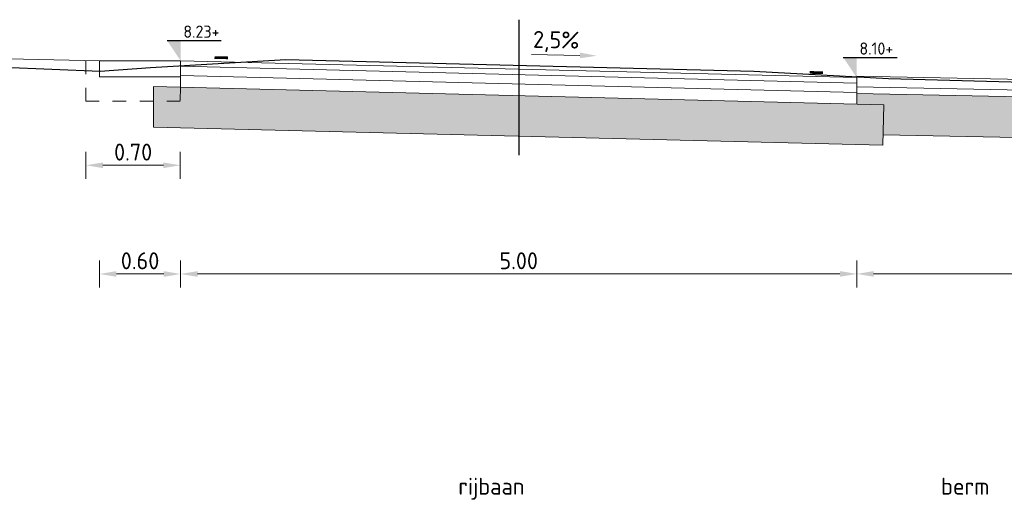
# Model space of a CAD drawing. Header units: metres. Extents: x 122.7 to 162.8, y 75.2 to 111.3.
# Tile 3 of 6: x 126.8 to 134.1, y 98 to 101.5. Entities that reach past the tile are written whole.
import ezdxf

# ---------------------------------------------------------------- set-up
doc = ezdxf.new("R2010")
doc.units = ezdxf.units.M
doc.header["$PDMODE"] = 35
doc.linetypes.add('DASHED2', pattern=[0.375, 0.25, -0.125])
doc.layers.get('Defpoints').update_dxf_attribs({"color": 171})
for name, color, linetype, lineweight in [('B-XX-VH-VERHARDING-GD', 252, 'Continuous', 25), ('N-WE-AM-AS_WEG-GD', 10, 'Continuous', 25), ('N-WE-VH-FUNDERING-AD-50', 252, 'Continuous', 18), ('N-WE-VH-M', 7, 'Continuous', 18), ('N-WE-VH-T25', 7, 'Continuous', 25), ('N-WE-VH-VERHARDING-GD', 7, 'Continuous', 18), ('X-XX-AL-M', 7, 'Continuous', 18), ('X-XX-AL-PEILMAAT-SD', 7, 'Continuous', 25)]:
    doc.layers.add(name, color=color, linetype=linetype, lineweight=lineweight)
doc.styles.add('NLCS-ISO', font='NLCS-ISO.TTF')
doc.styles.add('NLCS-ISO-M50-T25', font='NLCS-ISO.TTF', dxfattribs={"height": 0.125})
doc.dimstyles.new('NLCS-M50-T25-PIJL_l2_h1', dxfattribs={"dimscale": 0.05, "dimtxt": 2.5, "dimasz": 2.5, "dimexe": 2, "dimexo": 2, "dimgap": 0.7, "dimtad": 1, "dimzin": 0, "dimdsep": 46, "dimtxsty": 'NLCS-ISO-M50-T25', "dimcen": 2.5, "dimdle": 2, "dimclrd": 256, "dimclre": 256, "dimclrt": 256, "dimadec": 1, "dimazin": 0, "dimtfac": 1, "dimtofl": 0, "dimtmove": 1, "dimatfit": 0, "dimfxl": 2, "dimfxlon": 1, "dimtfillclr": 256, "dimtolj": 1, "dimtzin": 0, "dimlwd": 18, "dimlwe": 18, "dimarcsym": 0})

# ---------------------------------------------------------------- blocks, each defined once
blk = doc.blocks.new('*D90')
at = {"layer": 'Defpoints', "color": 0, "transparency": 16777216}
for p in [(127.99892890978, 101.2255983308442), (132.99892890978, 101.1005983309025), (127.999078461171, 99.64961808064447)]:
    blk.add_point(p, dxfattribs=at)
at = {"layer": 'X-XX-AL-M', "lineweight": 18, "transparency": 16777216}
for p, q in [((127.9990689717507, 99.74961808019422), (127.9990879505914, 99.54961808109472)), ((132.9990570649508, 99.75009255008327), (132.9990760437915, 99.55009255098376)), ((132.874066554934, 99.6500806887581), (128.1240784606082, 99.64962994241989))]:
    blk.add_line(p, q, dxfattribs=at)
at = {"layer": 'X-XX-AL-M', "transparency": 16777216}
for points in [[(128.1240764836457, 99.67046327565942), (128.1240804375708, 99.62879660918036), (127.999078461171, 99.64961808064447)], [(132.8740645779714, 99.67091402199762), (132.8740685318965, 99.62924735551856), (132.9990665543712, 99.65009255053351)]]:
    blk.add_solid(points, dxfattribs=at)
at = {"layer": 'X-XX-AL-M', "transparency": 16777216, "insert": (130.4990632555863, 99.74735531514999), "char_height": 0.125, "attachment_point": 5, "rotation": 0.005437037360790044, "style": 'NLCS-ISO-M50-T25'}
blk.add_mtext('\\A1;5.00', dxfattribs=at)
blk = doc.blocks.new('*D91')
at = {"layer": 'Defpoints', "color": 0, "transparency": 16777216}
for p in [(127.3989289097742, 101.2255983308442), (127.99892890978, 101.2255983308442), (127.3990784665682, 99.64956114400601)]:
    blk.add_point(p, dxfattribs=at)
at = {"layer": 'X-XX-AL-M', "lineweight": 18, "transparency": 16777216}
for p, q in [((127.3990689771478, 99.74956114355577), (127.3990879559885, 99.54956114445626)), ((127.9990689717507, 99.74961808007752), (127.9990879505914, 99.54961808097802)), ((127.8740784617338, 99.64960621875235), (127.5240784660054, 99.64957300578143))]:
    blk.add_line(p, q, dxfattribs=at)
at = {"layer": 'X-XX-AL-M', "transparency": 16777216}
for points in [[(127.5240764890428, 99.67040633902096), (127.5240804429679, 99.6287396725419), (127.3990784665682, 99.64956114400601)], [(127.8740764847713, 99.67043955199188), (127.8740804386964, 99.62877288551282), (127.9990784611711, 99.64961808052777)]]:
    blk.add_solid(points, dxfattribs=at)
at = {"layer": 'X-XX-AL-M', "transparency": 16777216, "insert": (127.6990692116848, 99.74708961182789), "char_height": 0.125, "attachment_point": 5, "rotation": 0.005437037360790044, "style": 'NLCS-ISO-M50-T25'}
blk.add_mtext('\\A1;0.60', dxfattribs=at)
blk = doc.blocks.new('*D92')
at = {"layer": 'Defpoints', "color": 0, "transparency": 16777216}
for p in [(132.99892890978, 101.112660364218), (137.0809289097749, 101.0305983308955), (137.0810598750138, 99.65047990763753)]:
    blk.add_point(p, dxfattribs=at)
at = {"layer": 'X-XX-AL-M', "lineweight": 18, "transparency": 16777216}
for p, q in [((132.9990582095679, 99.75009254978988), (132.9990771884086, 99.55009255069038)), ((137.0810503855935, 99.75047990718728), (137.0810693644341, 99.55047990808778)), ((133.1240676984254, 99.65010441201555), (136.9560598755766, 99.65046804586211))]:
    blk.add_line(p, q, dxfattribs=at)
at = {"layer": 'X-XX-AL-M', "transparency": 16777216}
for points in [[(133.1240657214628, 99.67093774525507), (133.124069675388, 99.62927107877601), (132.9990676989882, 99.65009255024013)], [(136.956057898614, 99.67130137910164), (136.9560618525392, 99.62963471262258), (137.0810598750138, 99.65047990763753)]]:
    blk.add_solid(points, dxfattribs=at)
at = {"layer": 'X-XX-AL-M', "transparency": 16777216, "insert": (135.0400545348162, 99.74778622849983), "char_height": 0.125, "attachment_point": 5, "rotation": 0.005437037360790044, "style": 'NLCS-ISO-M50-T25'}
blk.add_mtext('\\A1;var.', dxfattribs=at)
blk = doc.blocks.new('*D125')
at = {"layer": 'Defpoints', "color": 0, "transparency": 16777216}
for p in [(127.2989289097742, 100.9255983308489), (127.9963054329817, 100.9255983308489), (127.2989737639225, 100.4529230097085)]:
    blk.add_point(p, dxfattribs=at)
at = {"layer": 'X-XX-AL-M', "lineweight": 18, "transparency": 16777216}
for p, q in [((127.2989642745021, 100.5529230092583), (127.2989832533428, 100.3529230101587)), ((127.9963407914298, 100.5529891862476), (127.9963597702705, 100.3529891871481)), ((127.871350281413, 100.4529773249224), (127.4239737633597, 100.4529348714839))]:
    blk.add_line(p, q, dxfattribs=at)
at = {"layer": 'X-XX-AL-M', "transparency": 16777216}
for points in [[(127.4239717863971, 100.4737682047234), (127.4239757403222, 100.4321015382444), (127.2989737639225, 100.4529230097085)], [(127.8713483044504, 100.4738106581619), (127.8713522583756, 100.4321439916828), (127.9963502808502, 100.4529891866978)]]:
    blk.add_solid(points, dxfattribs=at)
at = {"layer": 'X-XX-AL-M', "transparency": 16777216, "insert": (127.6476527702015, 100.5504560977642), "char_height": 0.125, "attachment_point": 5, "rotation": 0.005437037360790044, "style": 'NLCS-ISO-M50-T25'}
blk.add_mtext('\\A1;0.70', dxfattribs=at)

msp = doc.modelspace()

# ---------------------------------------------------------------- hatches: boundary and pattern name
at = {"layer": 'N-WE-VH-FUNDERING-AD-50'}
h = msp.add_hatch(dxfattribs=at)
h.set_pattern_fill('AVH-FUNDERING_02-SOD', color=256, scale=0.1, angle=0.0054370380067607, pattern_type=2)
h.set_pattern_definition([(0.0054370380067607, (133.8491368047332, 101.5873655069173), (0.09999051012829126, 0.1000094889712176), [0.0125, -0.08750000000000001]), (90.00543703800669, (133.8491368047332, 101.5873655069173), (-0.1000094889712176, 0.09999051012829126), [0.0125, -0.08750000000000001]), (135.0054370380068, (133.8616368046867, 101.587366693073), (-0.09999999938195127, -9.489421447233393e-06), [0.01767767, -0.12374369]), (0.0054370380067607, (133.8616314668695, 101.6436166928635), (0.09999051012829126, 0.1000094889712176), [0.0125, -0.08750000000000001]), (45.00543703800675, (133.8678820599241, 101.6373672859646), (-9.489421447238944e-06, 0.09999999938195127), [0.00883883, -0.13258252]), (135.0054370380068, (133.8678820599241, 101.6373672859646), (-0.09999999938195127, -9.489421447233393e-06), [0.00883883, -0.13258252]), (0.0054370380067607, (133.8991290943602, 101.6686202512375), (0.09999051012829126, 0.1000094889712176), [0.01767767, -0.08232233]), (45.00543703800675, (133.8991290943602, 101.6686202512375), (-9.489421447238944e-06, 0.09999999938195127), [0.0125, -0.12892136]), (135.0054370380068, (133.9168067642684, 101.6686219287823), (-0.09999999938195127, -9.489421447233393e-06), [0.0125, -0.12892136]), (90.00543703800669, (133.9178844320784, 101.612372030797), (-0.1000094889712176, 0.09999051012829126), [0.0125, -0.08750000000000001]), (45.00543703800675, (133.9178844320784, 101.612372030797), (-9.489421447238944e-06, 0.09999999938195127), [0.00883883, -0.13258252]), (135.0054370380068, (133.9241338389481, 101.6186226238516), (-0.09999999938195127, -9.489421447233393e-06), [0.00883883, -0.13258252]), (0.0054370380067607, (133.861634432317, 101.6123666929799), (0.09999051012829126, 0.1000094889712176), [0.00625, -0.08375]), (0.0054370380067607, (133.9366320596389, 101.6373738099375), (0.09999051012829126, 0.1000094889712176), [0.00625, -0.08375]), (90.00543703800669, (133.9053808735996, 101.6498708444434), (-0.1000094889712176, 0.09999051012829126), [0.00625, -0.08375]), (135.0054370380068, (133.9178862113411, 101.5936220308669), (-0.09999999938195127, -9.489421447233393e-06), [0.00883883, -0.13258252]), (135.0054370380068, (133.8741296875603, 101.6623678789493), (-0.09999999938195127, -9.489421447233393e-06), [0.00883883, -0.13258252]), (45.00543703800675, (133.896008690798, 101.6201824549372), (-9.489421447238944e-06, 0.09999999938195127), [0.00883883, -0.13258252]), (90.00543703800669, (133.8835106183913, 101.5998687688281), (-0.1000094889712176, 0.09999051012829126), [0.0015625, -0.09843750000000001]), (90.00543703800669, (133.8881941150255, 101.6420567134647), (-0.1000094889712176, 0.09999051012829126), [0.0015625, -0.09843750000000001]), (90.00543703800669, (133.935067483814, 101.6592486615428), (-0.1000094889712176, 0.09999051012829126), [0.0015625, -0.09843750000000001]), (90.00543703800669, (133.9366350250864, 101.6061238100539), (-0.1000094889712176, 0.09999051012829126), [0.0015625, -0.09843750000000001])])
h.paths.add_polyline_path([(133.1913687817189, 100.6006326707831), (133.1988664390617, 100.9005389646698), (132.99892890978, 100.9055374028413), (132.9940554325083, 100.9056592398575), (127.99892890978, 101.0306592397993), (127.9989289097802, 101.0305374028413), (127.79892890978, 101.035537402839), (127.79892890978, 100.7354436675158)])
h = msp.add_hatch(dxfattribs=at)
h.set_pattern_fill('AVH-FUNDERING_02-SOD', color=256, scale=0.1, angle=0.0054370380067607, pattern_type=2)
h.set_pattern_definition([(0.0054370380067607, (134.1609323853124, 100.0710259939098), (0.09999051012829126, 0.1000094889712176), [0.0125, -0.08750000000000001]), (90.0054370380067, (134.1609323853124, 100.0710259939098), (-0.1000094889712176, 0.09999051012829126), [0.0125, -0.08750000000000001]), (135.0054370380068, (134.1734323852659, 100.0710271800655), (-0.09999999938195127, -9.489421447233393e-06), [0.01767767, -0.12374369]), (0.0054370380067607, (134.1734270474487, 100.1272771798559), (0.09999051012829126, 0.1000094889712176), [0.0125, -0.08750000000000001]), (45.00543703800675, (134.1796776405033, 100.1210277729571), (-9.489421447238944e-06, 0.09999999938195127), [0.00883883, -0.13258252]), (135.0054370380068, (134.1796776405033, 100.1210277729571), (-0.09999999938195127, -9.489421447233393e-06), [0.00883883, -0.13258252]), (0.0054370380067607, (134.2109246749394, 100.1522807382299), (0.09999051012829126, 0.1000094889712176), [0.01767767, -0.08232233]), (45.00543703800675, (134.2109246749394, 100.1522807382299), (-9.489421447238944e-06, 0.09999999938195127), [0.0125, -0.12892136]), (135.0054370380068, (134.2286023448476, 100.1522824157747), (-0.09999999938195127, -9.489421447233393e-06), [0.0125, -0.12892136]), (90.0054370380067, (134.2296800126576, 100.0960325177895), (-0.1000094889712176, 0.09999051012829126), [0.0125, -0.08750000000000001]), (45.00543703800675, (134.2296800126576, 100.0960325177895), (-9.489421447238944e-06, 0.09999999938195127), [0.00883883, -0.13258252]), (135.0054370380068, (134.2359294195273, 100.102283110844), (-0.09999999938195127, -9.489421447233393e-06), [0.00883883, -0.13258252]), (0.0054370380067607, (134.1734300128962, 100.0960271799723), (0.09999051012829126, 0.1000094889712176), [0.00625, -0.08375]), (0.0054370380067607, (134.2484276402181, 100.1210342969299), (0.09999051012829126, 0.1000094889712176), [0.00625, -0.08375]), (90.0054370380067, (134.2171764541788, 100.1335313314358), (-0.1000094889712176, 0.09999051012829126), [0.00625, -0.08375]), (135.0054370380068, (134.2296817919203, 100.0772825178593), (-0.09999999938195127, -9.489421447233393e-06), [0.00883883, -0.13258252]), (135.0054370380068, (134.1859252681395, 100.1460283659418), (-0.09999999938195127, -9.489421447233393e-06), [0.00883883, -0.13258252]), (45.00543703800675, (134.2078042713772, 100.1038429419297), (-9.489421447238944e-06, 0.09999999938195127), [0.00883883, -0.13258252]), (90.0054370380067, (134.1953061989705, 100.0835292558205), (-0.1000094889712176, 0.09999051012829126), [0.0015625, -0.09843750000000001]), (90.0054370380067, (134.1999896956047, 100.1257172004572), (-0.1000094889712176, 0.09999051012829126), [0.0015625, -0.09843750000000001]), (90.0054370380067, (134.2468630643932, 100.1429091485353), (-0.1000094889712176, 0.09999051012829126), [0.0015625, -0.09843750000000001]), (90.0054370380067, (134.2484306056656, 100.0897842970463), (-0.1000094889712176, 0.09999051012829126), [0.0015625, -0.09843750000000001])])
h.paths.add_polyline_path([(136.8937373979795, 100.7451875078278), (136.8977140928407, 100.9042553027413), (132.99892890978, 100.9826340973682), (132.99892890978, 100.9055374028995), (133.1988664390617, 100.9005389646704), (133.193319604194, 100.6786655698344), (133.5911806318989, 100.6706672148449), (136.890905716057, 100.6043315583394)])

# ---------------------------------------------------------------- linework, layer by layer
at = {"layer": 'B-XX-VH-VERHARDING-GD'}
msp.add_lwpolyline([(123.469692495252, 101.3101654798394), (127.403545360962, 101.1478881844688), (127.7769289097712, 101.1755983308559), (128.776989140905, 101.2335484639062), (132.2387700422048, 101.149237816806), (133.2342849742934, 101.0936460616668), (137.494765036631, 100.9789098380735), (138.8846264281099, 100.9595495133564), (144.0524500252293, 100.8431295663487)], dxfattribs=at)
at = {"layer": 'N-WE-AM-AS_WEG-GD'}
msp.add_lwpolyline([(130.49892890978, 101.5288842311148), (130.49892890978, 100.5288842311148)], dxfattribs=at)
at = {"layer": 'N-WE-VH-M'}
msp.add_line((130.5926283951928, 101.2720631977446), (130.9522534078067, 101.2649048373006), dxfattribs=at)
msp.add_solid([(130.9526680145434, 101.2857340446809), (130.9518388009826, 101.2440756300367), (131.0772286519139, 101.2624171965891)], dxfattribs=at)
at = {"layer": 'N-WE-VH-VERHARDING-GD'}
for p, q in [((127.3989289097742, 101.1055983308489), (127.3989289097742, 101.2255983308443)), ((127.3989289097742, 101.2255983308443), (127.99892890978, 101.2255983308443)), ((127.99892890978, 101.2255983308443), (127.99892890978, 101.1055983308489)), ((127.99892890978, 101.1055983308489), (127.3989289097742, 101.1055983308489)), ((132.99892890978, 100.9805983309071), (132.99892890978, 101.1005983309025)), ((127.79892890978, 101.035537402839), (127.79892890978, 100.7354436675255))]:
    msp.add_line(p, q, dxfattribs=at)
for points in [[(127.3989289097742, 101.2255983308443), (123.469692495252, 101.3101654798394)], [(132.99892890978, 101.1005983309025), (127.99892890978, 101.2255983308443)], [(132.99892890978, 101.0605858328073), (127.99892890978, 101.1855858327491)], [(132.99892890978, 100.9905639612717), (127.99892890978, 101.1155639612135)], [(127.99892890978, 101.1055983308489), (127.99892890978, 101.0305374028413)], [(132.99892890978, 101.112660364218), (137.0809289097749, 101.0305983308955)], [(133.1988664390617, 100.9005389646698), (127.79892890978, 101.035537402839)], [(132.99892890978, 101.0326441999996), (137.0789295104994, 100.9506223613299)], [(132.99892890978, 100.9826340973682), (136.8977140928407, 100.9042553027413)], [(132.99892890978, 100.9805983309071), (132.99892890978, 100.9055374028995)], [(133.1988664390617, 100.9005389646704), (133.1913687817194, 100.6006326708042)], [(133.1913687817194, 100.6006326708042), (127.79892890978, 100.7354436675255)], [(133.193319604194, 100.6786655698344), (136.890905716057, 100.6043315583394)]]:
    msp.add_lwpolyline(points, dxfattribs=at)
at = {"layer": 'N-WE-VH-VERHARDING-GD', "linetype": 'DASHED2', "ltscale": 0.2}
msp.add_lwpolyline([(127.99892890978, 101.0305374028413), (127.9963054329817, 100.9255983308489), (127.2989289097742, 100.9255983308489), (127.2989289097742, 101.2255983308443)], dxfattribs=at)
at = {"layer": 'N-WE-VH-VERHARDING-GD', "const_width": 0.02}
for points in [[(128.2494756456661, 101.2493440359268), (128.349444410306, 101.2468448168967)], [(132.7498817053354, 101.1368338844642), (132.6499129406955, 101.1393331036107)]]:
    msp.add_lwpolyline(points, dxfattribs=at)
at = {"layer": 'X-XX-AL-PEILMAAT-SD'}
for p, q in [((127.8989289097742, 101.3755983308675), (128.2989289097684, 101.3755983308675)), ((132.8989289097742, 101.2505983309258), (133.2989289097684, 101.2505983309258))]:
    msp.add_line(p, q, dxfattribs=at)
for points in [[(127.8989289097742, 101.3755983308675), (127.99892890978, 101.3755983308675), (127.99892890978, 101.2255983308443)], [(132.8989289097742, 101.2505983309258), (132.99892890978, 101.2505983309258), (132.99892890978, 101.1005983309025)]]:
    msp.add_solid(points, dxfattribs=at)

# ---------------------------------------------------------------- texts
at = {"layer": 'N-WE-VH-M', "insert": (130.7761712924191, 101.3659290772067), "char_height": 0.125, "attachment_point": 5, "rotation": 358.8596741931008, "style": 'NLCS-ISO-M50-T25'}
msp.add_mtext('\\A1;2,5%', dxfattribs=at)
at = {"layer": 'N-WE-VH-T25', "char_height": 0.125, "width": 1.403026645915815, "attachment_point": 1, "rotation": 0.0054370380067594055, "style": 'NLCS-ISO-M50-T25'}
for s, insert in [('rijbaan', (130.0526414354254, 98.14316753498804)), ('berm', (133.6225277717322, 98.14316753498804))]:
    msp.add_mtext(s, dxfattribs=dict(at, insert=insert))
at = {"layer": 'X-XX-AL-PEILMAAT-SD', "style": 'NLCS-ISO'}
for s, p in [('8.23+', (128.0189289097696, 101.395598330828)), ('8.10+', (133.0189289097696, 101.2705983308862))]:
    msp.add_text(s, height=0.09000000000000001, dxfattribs=at).set_placement(p)

# ---------------------------------------------------------------- dimensions: what is measured, and where the dimension line sits
at = {"layer": 'X-XX-AL-M'}
for base, p1, p2, angle, picture, middle in [((127.3990784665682, 99.64956114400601), (127.99892890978, 101.2255983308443), (127.3989289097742, 101.2255983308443), 0.005437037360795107, '*D91', (127.6990692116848, 99.74708961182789)), ((127.999078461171, 99.64961808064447), (132.99892890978, 101.1005983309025), (127.99892890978, 101.2255983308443), 0.005437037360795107, '*D90', (130.4990632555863, 99.74735531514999)), ((127.2989737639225, 100.4529230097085), (127.9963054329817, 100.9255983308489), (127.2989289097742, 100.9255983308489), 0.005437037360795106, '*D125', (127.6476527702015, 100.5504560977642))]:
    dim = msp.add_linear_dim(base=base, p1=p1, p2=p2, angle=angle, dimstyle='NLCS-M50-T25-PIJL_l2_h1', dxfattribs=at)
    dim.commit()
    dim.dimension.update_dxf_attribs({"geometry": picture, "text_midpoint": middle})
dim = msp.add_linear_dim(base=(137.0810598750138, 99.65047990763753), p1=(132.99892890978, 101.112660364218), p2=(137.0809289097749, 101.0305983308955), angle=0.005437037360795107, text='var.', dimstyle='NLCS-M50-T25-PIJL_l2_h1', dxfattribs=at)
dim.commit()
dim.dimension.update_dxf_attribs({"geometry": '*D92', "text_midpoint": (135.0400545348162, 99.74778622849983)})

doc.saveas('drawing.dxf')
